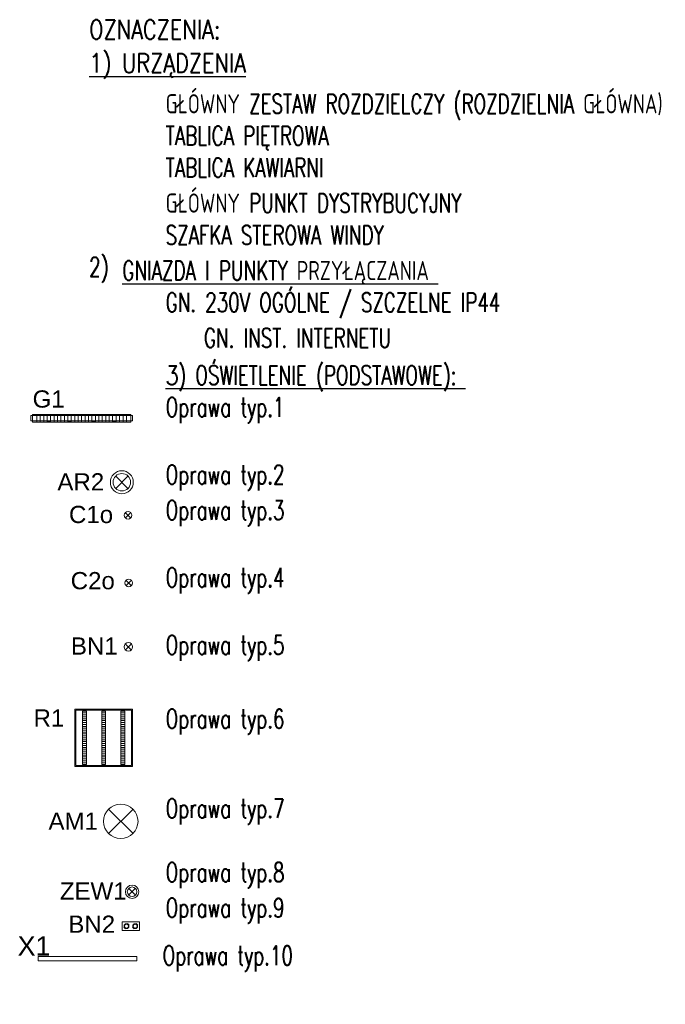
# Model space of a CAD drawing. Header units: centimetres. Extents: x 970 to 32397, y -4297 to 7318.
# Tile 1 of 13: x 1246 to 1921, y -4297 to -3268. Entities that reach past the tile are written whole.
import ezdxf
from ezdxf.enums import TextEntityAlignment as Align

# ---------------------------------------------------------------- set-up
doc = ezdxf.new("R2010")
doc.units = ezdxf.units.CM
doc.header["$MEASUREMENT"] = 0
doc.layers.add('E_oświetlenie_podst', color=3, linetype='Continuous', lineweight=20)
doc.styles.add('Arial TYP', font='arial.ttf')
doc.styles.add('ES1', font='arial.ttf')
doc.styles.add('ROMANS', font='romans.shx', dxfattribs={"width": 0.8})

# ---------------------------------------------------------------- blocks, each defined once
blk = doc.blocks.new('G10')
for p, q in [((-64, -64), (64, 64)), ((-64, 64), (64, -64))]:
    blk.add_line(p, q)
for radius in [120, 91.2]:
    blk.add_circle((0, 0), radius)
at = {"style": 'ES1'}
blk.add_attdef('KOD_ES', text='', height=180, dxfattribs=at).set_placement((117, 185), align=Align.CENTER)
blk = doc.blocks.new('COSMO APEX 1')
for p, q in [((-469, 41), (-469, -41)), ((-433, 41), (-433, -41)), ((-396, 41), (-396, -41)), ((-360, 41), (-360, -41)), ((-324, 41), (-324, -41)), ((-288, 41), (-288, -41)), ((-252, 41), (-252, -41)), ((-216, 41), (-216, -41)), ((-180, 41), (-180, -41)), ((-144, 41), (-144, -41)), ((-108, 41), (-108, -41)), ((-72, 41), (-72, -41)), ((-36, 41), (-36, -41)), ((0, 41), (0, -41)), ((36, 41), (36, -41)), ((72, 41), (72, -41)), ((108, 41), (108, -41)), ((144, 41), (144, -41)), ((180, 41), (180, -41)), ((216, 41), (216, -41)), ((252, 41), (252, -41)), ((288, 41), (288, -41)), ((324, 41), (324, -41)), ((360, 41), (360, -41)), ((396, 41), (396, -41)), ((433, 41), (433, -41)), ((469, 41), (469, -41))]:
    blk.add_line(p, q)
for points in [[(-530, -28), (530, -28), (530, 28), (-530, 28)], [(-513, -41), (514, -41), (514, 41), (-513, 41)], [(-357, 35), (-328, 35), (-328, 41), (-357, 41)], [(-141, 35), (-111, 35), (-111, 41), (-141, 41)], [(141, 35), (111, 35), (111, 41), (141, 41)], [(357, 35), (328, 35), (328, 41), (357, 41)], [(-357, -41), (-328, -41), (-328, -35), (-357, -35)], [(-141, -41), (-111, -41), (-111, -35), (-141, -35)], [(141, -41), (111, -41), (111, -35), (141, -35)], [(357, -41), (328, -41), (328, -35), (357, -35)]]:
    blk.add_lwpolyline(points, close=True)
at = {"style": 'Arial TYP'}
blk.add_attdef('TYP', text='', height=180, dxfattribs=at).set_placement((51, 58), align=Align.BOTTOM_CENTER)
blk = doc.blocks.new('D90A')
for p, q in [((-30, -30), (30, 30)), ((-30, 30), (30, -30))]:
    blk.add_line(p, q)
blk.add_circle((0, 0), 45)
at = {"style": 'ES1'}
blk.add_attdef('KOD_ES', text='', height=180, dxfattribs=at).set_placement((47, 120), align=Align.CENTER)
blk = doc.blocks.new('CAMELEON MINI 1T2')
for p, q in [((-35, 27), (-35, 28)), ((-35, 28), (-17, 10)), ((-35, 27), (-18, 10)), ((-31, 21), (-30, 22)), ((-24, 14), (-23, 15)), ((-17, 10), (-18, 10)), ((55, 27), (55, 28)), ((55, 28), (73, 10)), ((55, 27), (72, 10)), ((59, 21), (60, 22)), ((66, 14), (67, 15)), ((73, 10), (72, 10)), ((-72, -10), (-73, -10)), ((-73, -10), (-55, -28)), ((-72, -10), (-55, -27)), ((-66, -14), (-67, -15)), ((-59, -21), (-60, -22)), ((-55, -28), (-55, -27)), ((18, -10), (17, -10)), ((17, -10), (35, -28)), ((18, -10), (35, -27)), ((24, -14), (23, -15)), ((31, -21), (30, -22)), ((35, -28), (35, -27))]:
    blk.add_line(p, q)
blk.add_lwpolyline([(-89, -44), (89, -44), (89, 44), (-89, 44)], close=True)
for centre, radius in [((-45, 0), 25), ((-45, 0), 20), ((45, 0), 25), ((45, 0), 20)]:
    blk.add_circle(centre, radius)
at = {"style": 'ES1'}
blk.add_attdef('KOD_ES', text='', height=180, dxfattribs=at).set_placement((9, 169), align=Align.CENTER)
blk = doc.blocks.new('G52')
for p, q in [((-220, 280), (-220, -280)), ((-220, 280), (-180, 280)), ((-220, 260), (-180, 260)), ((-220, 240), (-180, 240)), ((-220, 220), (-180, 220)), ((-180, 280), (-180, -280)), ((-20, 280), (-20, -280)), ((-20, 280), (20, 280)), ((-20, 260), (20, 260)), ((-20, 240), (20, 240)), ((-20, 220), (20, 220)), ((20, 280), (20, -280)), ((180, 280), (180, -280)), ((180, 280), (220, 280)), ((180, 260), (220, 260)), ((180, 240), (220, 240)), ((180, 220), (220, 220)), ((220, 280), (220, -280)), ((-220, 200), (-180, 200)), ((-220, 180), (-180, 180)), ((-220, 160), (-180, 160)), ((-220, 140), (-180, 140)), ((-220, 120), (-180, 120)), ((-20, 200), (20, 200)), ((-20, 180), (20, 180)), ((-20, 160), (20, 160)), ((-20, 140), (20, 140)), ((-20, 120), (20, 120)), ((180, 200), (220, 200)), ((180, 180), (220, 180)), ((180, 160), (220, 160)), ((180, 140), (220, 140)), ((180, 120), (220, 120)), ((-220, 100), (-180, 100)), ((-220, 80), (-180, 80)), ((-220, 60), (-180, 60)), ((-220, 40), (-180, 40)), ((-220, 20), (-180, 20)), ((-220, 0), (-180, 0)), ((-20, 100), (20, 100)), ((-20, 80), (20, 80)), ((-20, 60), (20, 60)), ((-20, 40), (20, 40)), ((-20, 20), (20, 20)), ((-20, 0), (20, 0)), ((180, 100), (220, 100)), ((180, 80), (220, 80)), ((180, 60), (220, 60)), ((180, 40), (220, 40)), ((180, 20), (220, 20)), ((180, 0), (220, 0)), ((-220, -20), (-180, -20)), ((-220, -40), (-180, -40)), ((-220, -60), (-180, -60)), ((-220, -80), (-180, -80)), ((-220, -100), (-180, -100)), ((-20, -20), (20, -20)), ((-20, -40), (20, -40)), ((-20, -60), (20, -60)), ((-20, -80), (20, -80)), ((-20, -100), (20, -100)), ((180, -20), (220, -20)), ((180, -40), (220, -40)), ((180, -60), (220, -60)), ((180, -80), (220, -80)), ((180, -100), (220, -100)), ((-220, -120), (-180, -120)), ((-220, -140), (-180, -140)), ((-220, -160), (-180, -160)), ((-220, -180), (-180, -180)), ((-220, -200), (-180, -200)), ((-20, -120), (20, -120)), ((-20, -140), (20, -140)), ((-20, -160), (20, -160)), ((-20, -180), (20, -180)), ((-20, -200), (20, -200)), ((180, -120), (220, -120)), ((180, -140), (220, -140)), ((180, -160), (220, -160)), ((180, -180), (220, -180)), ((180, -200), (220, -200)), ((-220, -220), (-180, -220)), ((-220, -240), (-180, -240)), ((-220, -260), (-180, -260)), ((-220, -280), (-180, -280)), ((-20, -220), (20, -220)), ((-20, -240), (20, -240)), ((-20, -260), (20, -260)), ((-20, -280), (20, -280)), ((180, -220), (220, -220)), ((180, -240), (220, -240)), ((180, -260), (220, -260)), ((180, -280), (220, -280))]:
    blk.add_line(p, q)
for points in [[(-300, -300), (300, -300), (300, 300), (-300, 300)], [(-290, -290), (290, -290), (290, 290), (-290, 290)]]:
    blk.add_lwpolyline(points, close=True)
at = {"style": 'ES1'}
blk.add_attdef('KOD_ES', text='', height=180, dxfattribs=at).set_placement((-42, 436), align=Align.CENTER)
blk = doc.blocks.new('S4000 LED 1030')
blk.add_lwpolyline([(-515, -22), (515, -22), (515, 22), (-515, 22)], close=True)
at = {"style": 'ES1'}
blk.add_attdef('KOD_ES', text='', height=180, dxfattribs=at).set_placement((0, 133), align=Align.CENTER)
blk = doc.blocks.new('D360')
for p, q in [((-131, -131), (124, 124)), ((-131, 124), (124, -131))]:
    blk.add_line(p, q)
blk.add_circle((-4, -4), 180)
at = {"style": 'ES1'}
blk.add_attdef('KOD_ES', text='', height=180, dxfattribs=at).set_placement((152, 257), align=Align.CENTER)
blk = doc.blocks.new('G14')
for p, q in [((-30, -30), (30, 30)), ((-30, 30), (30, -30))]:
    blk.add_line(p, q)
blk.add_circle((0, 0), 40)
at = {"style": 'ES1'}
blk.add_attdef('KOD_ES', text='', height=180, dxfattribs=at).set_placement((47, 120), align=Align.CENTER)
blk = doc.blocks.new('G20')
for p, q in [((-30, -30), (30, 30)), ((-30, 30), (30, -30))]:
    blk.add_line(p, q)
blk.add_circle((0, 0), 40)
at = {"style": 'ES1'}
blk.add_attdef('KOD_ES', text='', height=180, dxfattribs=at).set_placement((47, 120), align=Align.CENTER)
blk = doc.blocks.new('G69')
for p, q in [((-30, -30), (30, 30)), ((-30, 30), (30, -30))]:
    blk.add_line(p, q)
for radius in [70, 50]:
    blk.add_circle((0, 0), radius)
at = {"style": 'ES1'}
blk.add_attdef('KOD_ES', text='', height=180, dxfattribs=at).set_placement((81, 192), align=Align.CENTER)

msp = doc.modelspace()

# ---------------------------------------------------------------- block references
at = {"layer": 'E_oświetlenie_podst'}
ref = msp.add_blockref('COSMO APEX 1', (1311, -3684.7), dxfattribs=dict(at, xscale=0.1, yscale=0.1, zscale=0.1))
ref.add_attrib('TYP', 'G1', dxfattribs={"layer": '0', "height": 18, "style": 'Arial TYP'}).set_placement((1276.5, -3678.9), align=Align.BOTTOM_CENTER)
ref = msp.add_blockref('G10', (1353, -3751.5), dxfattribs=dict(at, xscale=0.1, yscale=0.1, zscale=0.1))
ref.add_attrib('KOD_ES', 'AR2', dxfattribs={"layer": '0', "height": 18, "style": 'ES1'}).set_placement((1310.1, -3760.1), align=Align.CENTER)
ref = msp.add_blockref('G14', (1359.5, -3786), dxfattribs=dict(at, xscale=0.1, yscale=0.1, zscale=0.1))
ref.add_attrib('KOD_ES', 'C1o', dxfattribs={"layer": '0', "height": 18, "style": 'ES1'}).set_placement((1320.8, -3794.2), align=Align.CENTER)
ref = msp.add_blockref('G20', (1360.2, -3856.8), dxfattribs=dict(at, xscale=0.1, yscale=0.1, zscale=0.1))
ref.add_attrib('KOD_ES', 'C2o', dxfattribs={"layer": '0', "height": 18, "style": 'ES1'}).set_placement((1322.6, -3863.4), align=Align.CENTER)
ref = msp.add_blockref('D90A', (1359.8, -3923.7), dxfattribs=dict(at, xscale=0.1, yscale=0.1, zscale=0.1))
ref.add_attrib('KOD_ES', 'BN1', dxfattribs={"layer": '0', "height": 18, "style": 'ES1'}).set_placement((1324.2, -3931.7), align=Align.CENTER)
ref = msp.add_blockref('G52', (1334, -4018.7), dxfattribs=dict(at, xscale=0.1, yscale=0.1, zscale=0.1))
ref.add_attrib('KOD_ES', 'R1', dxfattribs={"layer": '0', "height": 18, "style": 'ES1'}).set_placement((1276.8, -4006.9), align=Align.CENTER)
ref = msp.add_blockref('D360', (1352.3, -4105.6), dxfattribs=dict(at, xscale=0.1, yscale=0.1, zscale=0.1))
ref.add_attrib('KOD_ES', 'AM1', dxfattribs={"layer": '0', "height": 18, "style": 'ES1'}).set_placement((1302.2, -4114.8), align=Align.CENTER)
ref = msp.add_blockref('G69', (1363.7, -4179.6), dxfattribs=dict(at, xscale=0.1, yscale=0.1, zscale=0.1))
ref.add_attrib('KOD_ES', 'ZEW1', dxfattribs={"layer": '0', "height": 18, "style": 'ES1'}).set_placement((1323.1, -4187.9), align=Align.CENTER)
ref = msp.add_blockref('CAMELEON MINI 1T2', (1362.4, -4215.6), dxfattribs=dict(at, xscale=0.1, yscale=0.1, zscale=0.1))
ref.add_attrib('KOD_ES', 'BN2', dxfattribs={"layer": '0', "height": 18, "style": 'ES1'}).set_placement((1321.5, -4222.5), align=Align.CENTER)
ref = msp.add_blockref('S4000 LED 1030', (1317, -4249.5), dxfattribs=dict(at, xscale=0.1, yscale=0.1, zscale=0.1))
ref.add_attrib('KOD_ES', 'X1', dxfattribs={"layer": '0', "height": 20, "style": 'ES1'}).set_placement((1261.2, -4246.3), align=Align.CENTER)

# ---------------------------------------------------------------- texts
at = {"style": 'ROMANS'}
for s, height, width, p in [('%%u %%U', 24.92, 0.8, (1500.2, -3302.2)), ('GŁÓWNY ZESTAW ROZDZIELCZY (ROZDZIELNIA GŁÓWNA)', 19.998, 0.7, (1398.8, -3345.9)), ('TABLICA PIĘTROWA ', 19.998, 0.7, (1398.8, -3379.3)), ('TABLICA KAWIARNI', 19.998, 0.7, (1398.8, -3412.6)), ('GŁÓWNY PUNKT DYSTRYBUCYJNY', 19.998, 0.7, (1398.8, -3449.7)), ('SZAFKA STEROWA WINDY', 19.998, 0.7, (1398.8, -3483.1)), ('%%uGNIAZDA I PUNKTY PRZYŁĄCZANIA %%U', 19.996, 0.7, (1353.5, -3520.2)), ('GN. INST. INTERNETU', 19.998, 0.7, (1438.8, -3590.7)), ('%%u) OŚWIETLENIE (PODSTAWOWE): %%U', 19.995, 0.7, (1411.8, -3629.7)), ('Oprawa typ.10', 19.997, 0.7, (1395.6, -4236.2))]:
    msp.add_text(s, height=height, dxfattribs=dict(at, width=width)).set_placement(p, align=Align.TOP_LEFT)
at = {"attachment_point": 1, "line_spacing_factor": 0.72, "style": 'ROMANS'}
for s, insert, char_height in [('\\H1x;\\W0.8;OZNACZENIA:', (1318.8, -3268.3), 20), ('\\H1x;\\W0.8;\\L1) URZĄDZENIA', (1318.8, -3303.3), 20), ('\\H1x;\\W0.7;2) ', (1318.8, -3516.4), 19.998), ('\\H1x;\\W0.7;GN. 230V OGÓLNE / SZCZELNE IP44', (1398.8, -3553.5), 19.998), ('\\H1x;\\W0.8;\\L3', (1398.8, -3629.7), 20), ('{\\W0.7;Oprawa typ.2}', (1398.8, -3733.5), 19.997), ('{\\W0.7;Oprawa typ.3}', (1398.8, -3770.7), 19.997), ('{\\W0.7;Oprawa typ.4}', (1398.8, -3841.1), 19.997), ('\\H1x;\\W0.7; ', (1398.8, -3878.3), 19.997), ('{\\W0.7;Oprawa typ.5}', (1398.8, -3911.6), 19.997), ('{\\W0.7;Oprawa typ.6}', (1398.8, -3988.7), 19.997), ('{\\W0.7;Oprawa typ.7}', (1398.8, -4082.5), 19.997), ('{\\W0.7;Oprawa typ.8 }', (1398.8, -4149.2), 19.997), ('{\\W0.7;Oprawa typ.9}', (1398.8, -4186.3), 19.997), ('\\H1x;\\W0.7; ', (1398.8, -4297.3), 19.997)]:
    msp.add_mtext(s, dxfattribs=dict(at, insert=insert, char_height=char_height))
at = {"insert": (1398.8, -3663), "char_height": 19.997, "width": 266.338, "attachment_point": 1, "style": 'ROMANS'}
msp.add_mtext('{\\W0.7;Oprawa typ.1 }', dxfattribs=at)

doc.saveas('drawing.dxf')
